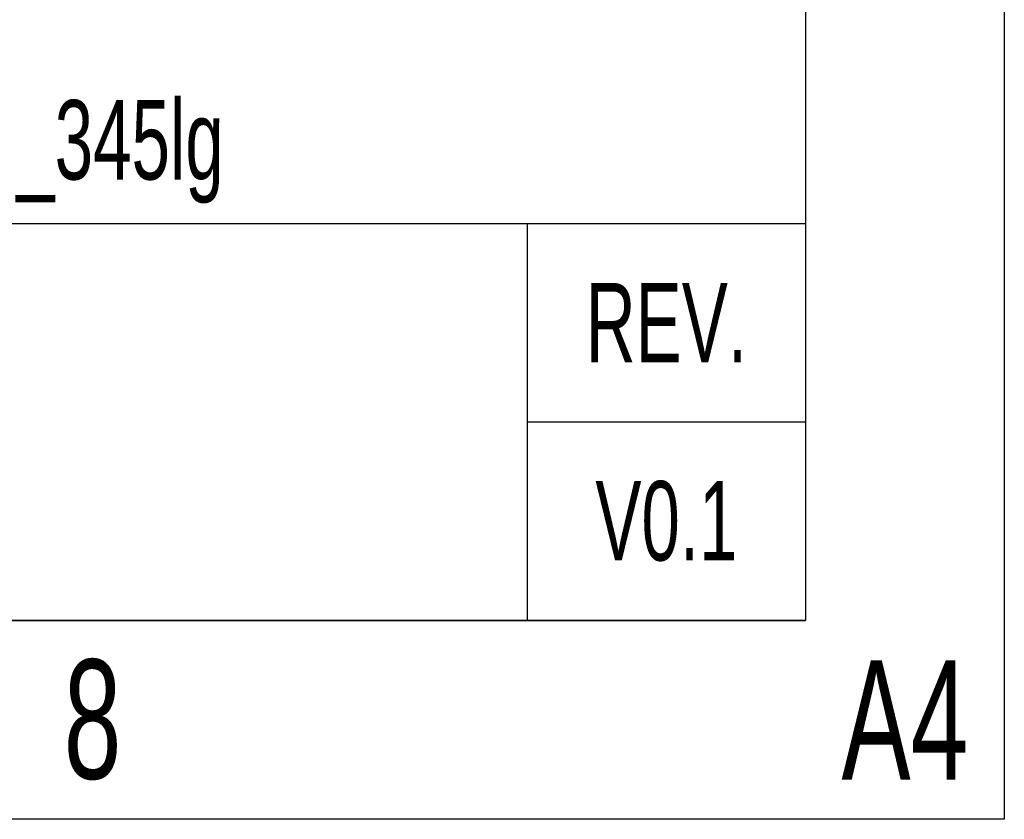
# Model space of a CAD drawing. Header units: millimetres. Extents: x 1249 to 1712, y -37 to 290.
# Tile 22 of 28: x 1673 to 1712, y -37 to -6. Entities that reach past the tile are written whole.
import ezdxf

# ---------------------------------------------------------------- set-up
doc = ezdxf.new("R2010")
doc.units = ezdxf.units.MM
doc.header["$LTSCALE"] = 16.335
doc.layers.get('0').update_dxf_attribs({"linetype": 'CONTINUOUS'})
doc.styles.add('Romans', font='romans.shx', dxfattribs={"height": 2})
doc.styles.get("Standard").update_dxf_attribs({"font": 'txt', "width": 0.65})

# ---------------------------------------------------------------- blocks, each defined once
blk = doc.blocks.new('*T4')
at = {"color": 0, "lineweight": -2}
for p, q in [((0, 0), (156, 0)), ((0, 0), (0, -15.6)), ((46.8, 0), (46.8, -15.6)), ((93.6, 0), (93.6, -15.6)), ((156, 0), (156, -46.8)), ((0, -15.6), (156, -15.6)), ((0, -15.6), (0, -46.8)), ((23.4, -15.6), (23.4, -46.8)), ((46.8, -15.6), (46.8, -46.8)), ((70.2, -15.6), (70.2, -46.8)), ((93.6, -15.6), (93.6, -31.2)), ((0, -23.4), (93.6, -23.4)), ((0, -31.2), (156, -31.2)), ((93.6, -31.2), (93.6, -46.8)), ((145.08, -31.2), (145.08, -46.8)), ((0, -39), (93.6, -39)), ((145.08, -39), (156, -39)), ((0, -46.8), (156, -46.8))]:
    blk.add_line(p, q, dxfattribs=at)
at = {"color": 0, "char_height": 3.12}
for s, insert, width, attachment_point in [('UNITS', (11.7, -19.5), 21.84, 5), ('SCALE', (58.5, -19.5), 21.84, 5), ('1:1', (81.9, -19.5), 21.84, 5), ('mm', (35.1, -19.5), 21.84, 5), ('Shijie', (81.9, -27.3), 21.84, 5), ('MATERIAL', (11.7, -27.3), 21.84, 5), ('APPROVED', (58.5, -27.3), 21.84, 5), ('Gemini_345lg', (124.8, -30.42), 60.84, 8), ('FINISH', (11.7, -35.1), 21.84, 5), ('CHECK', (58.5, -35.1), 21.84, 5), ('REV.', (150.54, -35.1), 9.36, 5), ("Q'TY", (11.7, -42.9), 21.84, 5), ('1', (35.1, -42.9), 21.84, 5), ('DRAWN', (58.5, -42.9), 21.84, 5), ('V0.1', (150.54, -42.9), 9.36, 5)]:
    blk.add_mtext(s, dxfattribs=dict(at, insert=insert, width=width, attachment_point=attachment_point))
at = {"color": 0, "insert": (81.9, -42.9), "char_height": 3.12, "width": 21.84, "attachment_point": 5, "style": 'Romans'}
blk.add_mtext('{\\fSimSun|b0|i0|c134|p2;Yanxu}', dxfattribs=at)

msp = doc.modelspace()

# ---------------------------------------------------------------- linework, layer by layer
for p, q in [((1704.289, 282.656), (1704.289, -29.344)), ((1704.289, -29.344), (1256.569, -29.344))]:
    msp.add_line(p, q)
msp.add_lwpolyline([(1248.769, 290.456), (1712.089, 290.456), (1712.089, -37.144), (1248.769, -37.144)], close=True)

# ---------------------------------------------------------------- block references
msp.add_blockref('*T4', (1548.289, 17.456))

# ---------------------------------------------------------------- texts
at = {"char_height": 4.68, "attachment_point": 5}
for s, insert, width in [('8', (1676.307, -33.244), 55.965), ('A4', (1708.189, -33.244), 7.8)]:
    msp.add_mtext(s, dxfattribs=dict(at, insert=insert, width=width))

doc.saveas('drawing.dxf')
